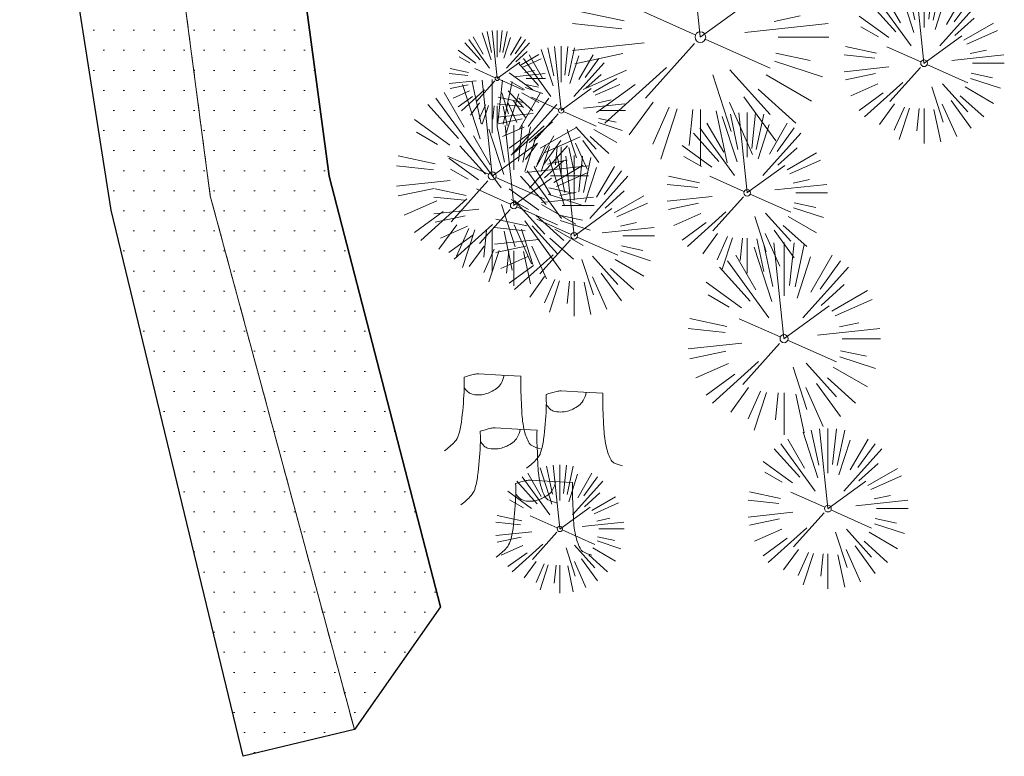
# Model space of a CAD drawing. Header units: feet. Extents: x 1130559 to 1140710, y 647902 to 649502.
# Tile 7 of 256: x 1134632 to 1134724, y 647925 to 647993. Entities that reach past the tile are written whole.
import ezdxf

# ---------------------------------------------------------------- set-up
doc = ezdxf.new("R2010")
doc.units = ezdxf.units.FT
doc.header["$MEASUREMENT"] = 0
doc.linetypes.add('CENTER2', pattern=[1.125, 0.75, -0.125, 0.125, -0.125])
doc.layers.add('G-XREF', color=7, linetype='Continuous')
doc.layers.add('V-PVMT-ASPH', color=111, linetype='Continuous')
doc.layers.add('V-PVMT-CNTR', color=8, linetype='Continuous', lineweight=5, plot=False)
doc.layers.add('V-PVMT-HTCH-ASPH', color=8, linetype='Continuous', lineweight=13)
doc.layers.add('V-SITE-VEGE', color=8, linetype='Continuous', lineweight=18)

# ---------------------------------------------------------------- blocks, each defined once
blk = doc.blocks.new('V-SITE-VEGE-Coniferious Tree 2')
at = {"color": 0, "linetype": 'ByBlock'}
for p, q in [((0, 0.2219), (0, 0.5)), ((-0.0626, 0.1926), (-0.1545, 0.4755)), ((-0.0575, 0.2704), (-0.104, 0.4891)), ((-0.0003, 0.0026), (-0.0523, 0.4973)), ((0.0289, 0.2753), (0.0522, 0.4973)), ((0.0572, 0.2693), (0.1039, 0.4891)), ((-0.146, 0.2528), (-0.25, 0.433)), ((0.0685, 0.211), (0.1382, 0.4256)), ((0.1391, 0.2411), (0.25, 0.433)), ((-0.0791, 0.1089), (-0.2939, 0.4045)), ((0.1869, 0.2573), (0.2939, 0.4045)), ((-0.1757, 0.1951), (-0.3346, 0.3716)), ((0.0978, 0.1086), (0.3345, 0.3716)), ((-0.2201, 0.1599), (-0.4046, 0.2939)), ((0.192, 0.1729), (0.3116, 0.2806)), ((0.2488, 0.1436), (0.433, 0.25)), ((-0.2844, 0.1642), (-0.3931, 0.227)), ((0.2659, 0.1184), (0.4568, 0.2034)), ((-0.0009, -0.0007), (0.235, 0.1707)), ((-0.2961, 0.0629), (-0.4891, 0.1039)), ((-0.0199, 0.0089), (-0.2319, 0.1032)), ((0.2873, 0.0611), (0.3885, 0.0826)), ((-0.306, 0.0322), (-0.4973, 0.0523)), ((0.1731, 0.0182), (0.4972, 0.0523)), ((0.3025, 0), (0.5, 0)), ((-0.2183, -0.0229), (-0.4973, -0.0523)), ((-0.023, -0.0255), (-0.2138, -0.2374)), ((0.0185, -0.0083), (0.272, -0.1211)), ((-0.3022, -0.0642), (-0.4891, -0.1039)), ((0.2936, -0.0624), (0.4274, -0.0908)), ((0.2891, -0.094), (0.4755, -0.1545)), ((-0.2881, -0.1283), (-0.4568, -0.2034)), ((-0.132, -0.1189), (-0.3716, -0.3346)), ((0.0478, -0.1473), (0.1192, -0.3671)), ((0.1144, -0.1271), (0.2718, -0.3019)), ((0.2555, -0.1475), (0.433, -0.25)), ((-0.2545, -0.1849), (-0.4046, -0.2939)), ((0.2254, -0.2029), (0.3716, -0.3346)), ((-0.1843, -0.2536), (-0.2767, -0.3808)), ((0.1131, -0.2541), (0.2033, -0.4568)), ((0.1689, -0.2325), (0.2939, -0.4045)), ((-0.1214, -0.2725), (-0.1856, -0.4168)), ((-0.091, -0.2799), (-0.1545, -0.4755)), ((-0.0297, -0.2818), (-0.0443, -0.4216)), ((0, -0.2818), (0, -0.5)), ((0.061, -0.2873), (0.1039, -0.4891))]:
    blk.add_line(p, q, dxfattribs=at)
blk.add_circle((0, 0), 0.0208)
blk = doc.blocks.new('V-SITE-VEGE-Stump')
for points in [[(-0.0776, 0.1565, -0.027668), (-0.0534, 0.1634, -0.067978), (-0.0432, 0.1643), (0.0086, 0.1616), (0.054, 0.1591)], [(0.0151, 0.1613, -0.082864), (0.0081, 0.142, -0.111324), (-0.0021, 0.1306, -0.039313), (-0.0159, 0.1223, -0.049197), (-0.028, 0.1177, -0.066002), (-0.0447, 0.1155, -0.070187), (-0.0604, 0.1177, -0.114859), (-0.0685, 0.1223, -0.075938), (-0.0773, 0.1332)], [(-0.1229, -0.0143, 0.052613), (-0.0986, 0.0077, 0.106195), (-0.0905, 0.0219, 0.044862), (-0.0837, 0.0527, 0.020074), (-0.0776, 0.1229, 0.011675), (-0.0773, 0.1364, 0.007866), (-0.0776, 0.1565)], [(0.054, 0.1591, 0.004334), (0.0538, 0.1369, 0.008344), (0.054, 0.1254), (0.0561, 0.0762, 0.046252), (0.0624, 0.0317, 0.069625), (0.0733, 0.0038, 0.149725), (0.0794, -0.002, 0.058523), (0.0992, -0.0091)]]:
    blk.add_lwpolyline(points, format="xyb")
blk = doc.blocks.new('C_XBASE-PACTOLA_02403811')
at = {"layer": 'V-PVMT-HTCH-ASPH', "transparency": 33554483}
h = blk.add_hatch(dxfattribs=at)
h.set_pattern_fill('DOTS', color=256, scale=30)
h.paths.add_polyline_path([(1134641.989, 648097.174), (1134663.753, 648091.336), (1134658.324, 648070.649), (1134654.64, 648028.989), (1134661.365, 647978.877), (1134671.767, 647938.631), (1134663.719, 647927.171), (1134653.315, 647924.656), (1134641.003, 647975.687), (1134632.452, 648030.066), (1134636.031, 648073.517)])
at = {"layer": 'V-PVMT-ASPH', "flags": 128}
for points in [[(1134653.315, 647924.656), (1134641.003, 647975.687), (1134632.452, 648030.066), (1134636.031, 648073.517), (1134641.989, 648097.174)], [(1134653.315, 647924.656), (1134641.003, 647975.687), (1134632.452, 648030.066), (1134636.031, 648073.517), (1134641.989, 648097.174)], [(1134671.767, 647938.631), (1134661.365, 647978.877), (1134654.64, 648028.989), (1134658.324, 648070.649), (1134663.753, 648091.336)]]:
    blk.add_lwpolyline(points, dxfattribs=at)
blk.add_lwpolyline([(1134641.989, 648097.174), (1134663.753, 648091.336), (1134658.324, 648070.649), (1134654.64, 648028.989), (1134661.365, 647978.877), (1134671.767, 647938.631), (1134663.719, 647927.171), (1134653.315, 647924.656), (1134641.003, 647975.687), (1134632.452, 648030.066), (1134636.031, 648073.517)], close=True, dxfattribs=at)
at = {"layer": 'V-PVMT-CNTR', "lineweight": 5, "flags": 128}
blk.add_lwpolyline([(1134663.719, 647927.171), (1134650.248, 647977.04), (1134643.309, 648029.895), (1134648.116, 648072.06), (1134653.339, 648094.129)], dxfattribs=at)
at = {"layer": 'V-PVMT-CNTR', "linetype": 'CENTER2', "lineweight": 5, "flags": 128}
blk.add_lwpolyline([(1134663.719, 647927.171), (1134650.248, 647977.04), (1134643.309, 648029.895), (1134648.116, 648072.06), (1134653.339, 648094.129)], dxfattribs=at)
at = {"layer": 'V-SITE-VEGE', "rotation": 8.537736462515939e-07}
for p, xscale, yscale, zscale in [((1134696.041, 647991.862), 23.99971008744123, 23.99971008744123, 23.99971008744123), ((1134683.032, 647985), 11.99985504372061, 11.99985504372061, 11.99985504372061), ((1134682.914, 647945.904), 11.99985504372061, 11.99985504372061, 11.99985504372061)]:
    blk.add_blockref('V-SITE-VEGE-Coniferious Tree 2', p, dxfattribs=dict(at, xscale=xscale, yscale=yscale, zscale=zscale))
at = {"layer": 'V-SITE-VEGE'}
for name, p, xscale, yscale, zscale in [('V-SITE-VEGE-Coniferious Tree 2', (1134716.933, 647989.415), 14.99981880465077, 14.99981880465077, 14.99981880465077), ('V-SITE-VEGE-Coniferious Tree 2', (1134677.057, 647987.99), 8.999891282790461, 8.999891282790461, 8.999891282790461), ('V-SITE-VEGE-Coniferious Tree 2', (1134676.602, 647978.885), 17.99978256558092, 17.99978256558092, 17.99978256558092), ('V-SITE-VEGE-Coniferious Tree 2', (1134700.406, 647977.31), 14.99981880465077, 14.99981880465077, 14.99981880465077), ('V-SITE-VEGE-Coniferious Tree 2', (1134678.603, 647976.129), 14.99981880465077, 14.99981880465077, 14.99981880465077), ('V-SITE-VEGE-Coniferious Tree 2', (1134684.254, 647973.286), 14.99981880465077, 14.99981880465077, 14.99981880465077), ('V-SITE-VEGE-Coniferious Tree 2', (1134703.853, 647963.682), 17.99978256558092, 17.99978256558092, 17.99978256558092), ('V-SITE-VEGE-Stump', (1134677.091, 647953.768), 40.31522404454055, 40.31522404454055, 40.31522404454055), ('V-SITE-VEGE-Stump', (1134684.766, 647952.169), 40.31522404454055, 40.31522404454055, 40.31522404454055), ('V-SITE-VEGE-Stump', (1134678.604, 647948.716), 40.31522404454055, 40.31522404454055, 40.31522404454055), ('V-SITE-VEGE-Coniferious Tree 2', (1134707.961, 647947.799), 14.99981880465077, 14.99981880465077, 14.99981880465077), ('V-SITE-VEGE-Stump', (1134681.912, 647943.832), 40.31522404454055, 40.31522404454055, 40.31522404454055)]:
    blk.add_blockref(name, p, dxfattribs=dict(at, xscale=xscale, yscale=yscale, zscale=zscale))

msp = doc.modelspace()

# ---------------------------------------------------------------- block references
at = {"layer": 'G-XREF'}
msp.add_blockref('C_XBASE-PACTOLA_02403811', (0, 0), dxfattribs=at)

doc.saveas('drawing.dxf')
